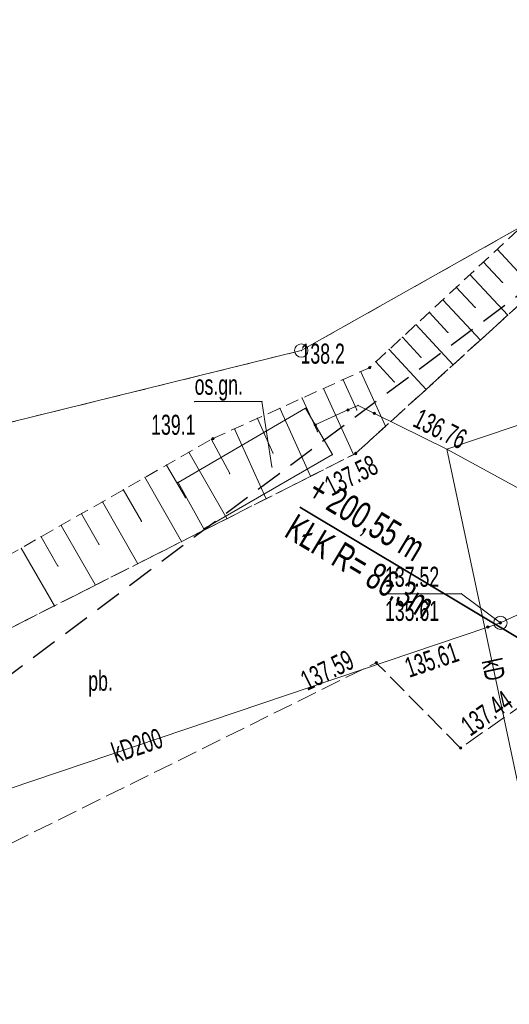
# Model space of a CAD drawing. Extents: x 6456700 to 6518119, y 5963420 to 5980059.
# Tile 82 of 256: x 6512036 to 6512054, y 5964327 to 5964364. Entities that reach past the tile are written whole.
import ezdxf
from ezdxf.enums import TextEntityAlignment as Align

# ---------------------------------------------------------------- set-up
doc = ezdxf.new("R2010")
doc.units = 0
doc.header["$MEASUREMENT"] = 0
for name, pattern in [('L_0_03', [1, 0.5, -0.5]), ('L_0_04', [1.5, 1, -0.5]), ('L_0_52', [1, 0.75, -0.25]), ('L_0_5A', [0.75, 0.5, -0.25])]:
    doc.linetypes.add(name, pattern=pattern)
doc.layers.get('0').update_dxf_attribs({"color": 2, "linetype": 'CONTINUOUS', "lineweight": 5})
for name, color, linetype, lineweight in [('000_Inne__niezydentyfikowane_', 7, 'CONTINUOUS', 18), ('18mm Kreska ciągła', 7, 'CONTINUOUS', 18), ('202_punkt_graniczny', 7, 'CONTINUOUS', 18), ('218_kontur_uzytku_gruntowego', 96, 'L_0_03', 18), ('219_dzialka_ewidencyjna', 7, 'CONTINUOUS', 18), ('35mm Ciągła', 7, 'CONTINUOUS', 35), ('50mm Kreska ciągła', 7, 'CONTINUOUS', 50), ('9mm Kreska ciągła', 252, 'CONTINUOUS', 9), ('komora_podziemna', 7, 'CONTINUOUS', 18), ('komora_podziemna_Atr17', 7, 'CONTINUOUS', 18), ('obszar_utwardzony', 7, 'CONTINUOUS', 18), ('obszar_utwardzony_Atr17', 7, 'CONTINUOUS', 18), ('pikieta_naturalna', 7, 'CONTINUOUS', 18), ('pikieta_naturalna_Atr2', 7, 'CONTINUOUS', 18), ('pikieta_sztuczna', 7, 'CONTINUOUS', 18), ('pikieta_sztuczna_Atr2', 7, 'CONTINUOUS', 18), ('przewod_kanalizacyjny', 7, 'CONTINUOUS', 18), ('przewod_kanalizacyjny_Atr1', 7, 'CONTINUOUS', 18), ('rzedna', 7, 'CONTINUOUS', 18), ('rzedna_Atr2', 7, 'CONTINUOUS', 18), ('rzedna_Atr3', 7, 'CONTINUOUS', 18), ('skarpa_nieumocniona', 7, 'CONTINUOUS', 18), ('studnia_kanalizacyjna', 7, 'CONTINUOUS', 18), ('Zakres', 7, 'CONTINUOUS', 18)]:
    doc.layers.add(name, color=color, linetype=linetype, lineweight=lineweight)
doc.styles.get("Standard").update_dxf_attribs({"font": 'txt', "width": 0.75})
doc.styles.add('Znaczniki', font='GOTHIC.TTF', dxfattribs={"width": 0.7})

# ---------------------------------------------------------------- blocks, each defined once
blk = doc.blocks.new('mdcp_nowa')
at = {"layer": 'pikieta_naturalna', "linetype": 'Continuous', "lineweight": 18, "true_color": 0x000000}
for points in [[(6494779.92, 5980801.745, 1), (6494779.92, 5980801.835, 1)], [(6494774.07, 5980799.095, 1), (6494774.07, 5980799.185, 1)]]:
    blk.add_hatch(color=18, dxfattribs=at).paths.add_polyline_path(points)
at = {"layer": 'pikieta_sztuczna', "linetype": 'Continuous', "lineweight": 18, "true_color": 0x000000}
for points in [[(6494779.4, 5980798.535, 1), (6494779.4, 5980798.625, 1)], [(6494780.17, 5980790.715, 1), (6494780.17, 5980790.805, 1)], [(6494783.32, 5980787.525, 1), (6494783.32, 5980787.615, 1)]]:
    blk.add_hatch(color=18, dxfattribs=at).paths.add_polyline_path(points)
at = {"layer": 'rzedna', "linetype": 'Continuous', "lineweight": 18, "true_color": 0x994c00}
for points in [[(6494779.11, 5980800.165, 1), (6494779.11, 5980800.255, 1)], [(6494780.1, 5980800.035, 1), (6494780.1, 5980800.125, 1)], [(6494777.89, 5980799.605, 1), (6494777.89, 5980799.695, 1)], [(6494784.34, 5980792.045, 1), (6494784.34, 5980792.135, 1)], [(6494784.81, 5980792.205, 1), (6494784.81, 5980792.295, 1)]]:
    blk.add_hatch(color=34, dxfattribs=at).paths.add_polyline_path(points)
at = {"layer": '000_Inne__niezydentyfikowane_', "linetype": 'Continuous', "lineweight": 18, "flags": 128}
for points in [[(6494784.69, 5980806.22), (6494786.11, 5980804.69)], [(6494784.18, 5980805.74), (6494784.89, 5980804.98)], [(6494783.67, 5980805.27), (6494785.08, 5980803.75)], [(6494783.16, 5980804.8), (6494783.87, 5980804.04)], [(6494782.66, 5980804.33), (6494784.06, 5980802.82)], [(6494782.15, 5980803.86), (6494782.85, 5980803.11)], [(6494781.65, 5980803.4), (6494783.04, 5980801.9)], [(6494781.15, 5980802.93), (6494781.84, 5980802.18)], [(6494780.65, 5980802.47), (6494782.03, 5980800.98)], [(6494780.15, 5980802.01), (6494780.84, 5980801.26)], [(6494778.93, 5980801.34), (6494779.44, 5980800.21)], [(6494779.6, 5980801.64), (6494780.52, 5980799.6)], [(6494778.2, 5980801.01), (6494779.32, 5980798.54)], [(6494777.4, 5980800.65), (6494777.97, 5980799.4)], [(6494776.57, 5980800.27), (6494777.72, 5980797.73)], [(6494775.73, 5980799.89), (6494776.31, 5980798.6)], [(6494774.88, 5980799.5), (6494776.06, 5980796.89)], [(6494774.01, 5980799.11), (6494774.7, 5980797.83)], [(6494773.17, 5980798.63), (6494774.59, 5980796.15)], [(6494772.34, 5980798.15), (6494773.04, 5980796.93)], [(6494771.53, 5980797.69), (6494772.9, 5980795.29)], [(6494770.72, 5980797.23), (6494771.4, 5980796.05)], [(6494769.94, 5980796.77), (6494771.26, 5980794.46)], [(6494769.16, 5980796.33), (6494769.81, 5980795.19)], [(6494768.4, 5980795.89), (6494769.68, 5980793.66)], [(6494767.65, 5980795.47), (6494768.28, 5980794.37)], [(6494766.91, 5980795.04), (6494768.15, 5980792.88)]]:
    blk.add_lwpolyline(points, dxfattribs=at)
at = {"layer": '000_Inne__niezydentyfikowane_'}
for p in [(6494784.69, 5980806.22), (6494784.18, 5980805.74), (6494783.67, 5980805.27), (6494783.16, 5980804.8), (6494784.89, 5980804.98), (6494782.66, 5980804.33), (6494783.87, 5980804.04), (6494782.15, 5980803.86), (6494785.08, 5980803.75), (6494781.65, 5980803.4), (6494781.15, 5980802.93), (6494782.85, 5980803.11), (6494784.06, 5980802.82), (6494780.65, 5980802.47), (6494781.84, 5980802.18), (6494780.15, 5980802.01), (6494783.04, 5980801.9), (6494778.93, 5980801.34), (6494779.6, 5980801.64), (6494778.2, 5980801.01), (6494780.84, 5980801.26), (6494782.03, 5980800.98), (6494777.4, 5980800.65), (6494776.57, 5980800.27), (6494775.73, 5980799.89), (6494779.44, 5980800.21), (6494774.88, 5980799.5), (6494780.52, 5980799.6), (6494777.97, 5980799.4), (6494774.01, 5980799.11), (6494773.17, 5980798.63), (6494776.31, 5980798.6), (6494779.32, 5980798.54), (6494772.34, 5980798.15), (6494771.53, 5980797.69), (6494774.7, 5980797.83), (6494777.72, 5980797.73), (6494770.72, 5980797.23), (6494773.04, 5980796.93), (6494769.94, 5980796.77), (6494776.06, 5980796.89), (6494769.16, 5980796.33), (6494768.4, 5980795.89), (6494771.4, 5980796.05), (6494774.59, 5980796.15), (6494767.65, 5980795.47), (6494769.81, 5980795.19), (6494772.9, 5980795.29), (6494766.91, 5980795.04), (6494768.28, 5980794.37), (6494771.26, 5980794.46), (6494769.68, 5980793.66), (6494768.15, 5980792.88)]:
    blk.add_point(p, dxfattribs=at)
at = {"layer": '202_punkt_graniczny', "color": 7, "linetype": 'Continuous', "lineweight": 18}
blk.add_circle((6494777.37, 5980802.43), 0.25, dxfattribs=at)
at = {"layer": '202_punkt_graniczny'}
blk.add_point((6494777.37, 5980802.43), dxfattribs=at)
at = {"layer": '218_kontur_uzytku_gruntowego', "lineweight": 18, "flags": 128}
for points in [[(6494796.87, 5980813.42), (6494777.37, 5980802.43)], [(6494777.37, 5980802.43), (6494751.48, 5980796.04)]]:
    blk.add_lwpolyline(points, dxfattribs=at)
at = {"layer": '218_kontur_uzytku_gruntowego'}
blk.add_point((6494777.37, 5980802.43), dxfattribs=at)
blk.add_point((6494777.37, 5980802.43), dxfattribs=at)
blk.add_point((6494777.37, 5980802.43), dxfattribs=at)
blk.add_point((6494777.37, 5980802.43), dxfattribs=at)
at = {"layer": '219_dzialka_ewidencyjna', "color": 3, "linetype": 'Continuous', "lineweight": 18, "flags": 128}
for points in [[(6494777.37, 5980802.43), (6494796.87, 5980813.42)], [(6494751.48, 5980796.04), (6494777.37, 5980802.43)]]:
    blk.add_lwpolyline(points, dxfattribs=at)
at = {"layer": '219_dzialka_ewidencyjna', "color": 3}
blk.add_point((6494777.37, 5980802.43), dxfattribs=at)
blk.add_point((6494777.37, 5980802.43), dxfattribs=at)
at = {"layer": 'komora_podziemna', "color": 34, "linetype": 'Continuous', "lineweight": 18, "flags": 128}
blk.add_lwpolyline([(6494772.77, 5980797.5), (6494777.53, 5980800.27), (6494778.53, 5980798.54), (6494773.73, 5980795.76)], close=True, dxfattribs=at)
at = {"layer": 'komora_podziemna'}
for p in [(6494777.53, 5980800.27), (6494778.53, 5980798.54), (6494772.77, 5980797.5), (6494773.73, 5980795.76)]:
    blk.add_point(p, dxfattribs=at)
at = {"layer": 'komora_podziemna_Atr17', "color": 7, "linetype": 'Continuous', "lineweight": 18, "flags": 128}
blk.add_lwpolyline([(6494776.27, 5980798.08), (6494775.9, 5980800.52), (6494773.386, 5980800.52)], dxfattribs=at)
at = {"layer": 'komora_podziemna_Atr17'}
for p in [(6494773.386, 5980800.52), (6494775.9, 5980800.52), (6494776.27, 5980798.08)]:
    blk.add_point(p, dxfattribs=at)
at = {"layer": 'obszar_utwardzony', "color": 7, "linetype": 'L_0_52', "lineweight": 18, "flags": 128}
blk.add_lwpolyline([(6494797.41, 5980794.72), (6494794.5, 5980797.46), (6494788.92, 5980791.49), (6494783.32, 5980787.57), (6494780.17, 5980790.76), (6494755.93, 5980778.76), (6494756.17, 5980774.19), (6494752.02, 5980771.52), (6494756.45, 5980766.09), (6494755.55, 5980761.61), (6494743.98, 5980759.59), (6494744.97, 5980752.92), (6494714.35, 5980747.66), (6494708.39, 5980746.17), (6494708.19, 5980746.85), (6494704.41, 5980746.08), (6494703.98, 5980749.21), (6494705.3, 5980762.89), (6494707.86, 5980761.49), (6494710.29, 5980761.83), (6494709.81, 5980765.31), (6494707.38, 5980764.95), (6494706.67, 5980775.32), (6494709.75, 5980775.92), (6494729.82, 5980779.4), (6494743.01, 5980781.72), (6494750.35, 5980782.98), (6494750.78, 5980780.28), (6494751.56, 5980780.24), (6494754.65, 5980780.55), (6494758.81, 5980788.16), (6494779.4, 5980798.58), (6494792.12, 5980810.16), (6494795.03, 5980809.78), (6494797.89, 5980806.82), (6494801.13, 5980803.36), (6494803.79, 5980802.02)], close=True, dxfattribs=at)
at = {"layer": 'obszar_utwardzony'}
for p in [(6494779.4, 5980798.58), (6494780.17, 5980790.76), (6494783.32, 5980787.57)]:
    blk.add_point(p, dxfattribs=at)
at = {"layer": 'pikieta_naturalna', "color": 7, "linetype": 'Continuous', "lineweight": 18}
for centre in [(6494779.92, 5980801.79), (6494774.07, 5980799.14)]:
    blk.add_circle(centre, 0.045, dxfattribs=at)
at = {"layer": 'pikieta_naturalna'}
for p in [(6494779.92, 5980801.79), (6494774.07, 5980799.14)]:
    blk.add_point(p, dxfattribs=at)
at = {"layer": 'pikieta_sztuczna', "color": 7, "linetype": 'Continuous', "lineweight": 18}
for centre in [(6494779.4, 5980798.58), (6494780.17, 5980790.76), (6494783.32, 5980787.57)]:
    blk.add_circle(centre, 0.045, dxfattribs=at)
at = {"layer": 'pikieta_sztuczna'}
for p in [(6494779.4, 5980798.58), (6494780.17, 5980790.76), (6494783.32, 5980787.57)]:
    blk.add_point(p, dxfattribs=at)
at = {"layer": 'przewod_kanalizacyjny', "color": 34, "linetype": 'Continuous', "lineweight": 18, "flags": 128}
for points in [[(6494782.81, 5980798.74), (6494797.28, 5980803.62), (6494799.95, 5980802.15), (6494802.51, 5980800.75), (6494805.25, 5980799.24), (6494807.72, 5980797.88)], [(6494777.89, 5980799.65), (6494779.11, 5980800.21), (6494779.49, 5980800.38), (6494780.1, 5980800.08), (6494782.81, 5980798.74), (6494785.38, 5980797.34), (6494787.93, 5980795.98), (6494790.75, 5980794.46), (6494793.48, 5980792.98), (6494796.23, 5980779.34)], [(6494754.36, 5980782.35), (6494754.9, 5980782.51), (6494763.61, 5980785.09), (6494784.34, 5980792.09), (6494784.81, 5980792.25), (6494785.26, 5980792.46), (6494790.77, 5980794.97), (6494798.54, 5980798.74), (6494799.26, 5980799.09)], [(6494782.81, 5980798.74), (6494785.74, 5980784.9), (6494788.08, 5980783.66), (6494790.83, 5980782.2), (6494793.4, 5980780.84), (6494796.23, 5980779.34)]]:
    blk.add_lwpolyline(points, dxfattribs=at)
at = {"layer": 'przewod_kanalizacyjny'}
for p in [(6494779.49, 5980800.38), (6494779.11, 5980800.21), (6494780.1, 5980800.08), (6494777.89, 5980799.65), (6494782.81, 5980798.74), (6494782.81, 5980798.74), (6494782.81, 5980798.74), (6494784.81, 5980792.25), (6494784.34, 5980792.09)]:
    blk.add_point(p, dxfattribs=at)
at = {"layer": 'rzedna', "color": 34, "linetype": 'Continuous', "lineweight": 18}
for centre in [(6494779.11, 5980800.21), (6494780.1, 5980800.08), (6494777.89, 5980799.65), (6494784.34, 5980792.09), (6494784.81, 5980792.25)]:
    blk.add_circle(centre, 0.045, dxfattribs=at)
at = {"layer": 'rzedna'}
for p in [(6494779.11, 5980800.21), (6494780.1, 5980800.08), (6494777.89, 5980799.65), (6494784.81, 5980792.25), (6494784.34, 5980792.09)]:
    blk.add_point(p, dxfattribs=at)
at = {"layer": 'rzedna_Atr2', "color": 7, "linetype": 'Continuous', "lineweight": 18, "flags": 128}
blk.add_lwpolyline([(6494784.81, 5980792.25), (6494783.35, 5980793.34), (6494780.496, 5980793.34)], dxfattribs=at)
at = {"layer": 'rzedna_Atr2'}
for p in [(6494780.496, 5980793.34), (6494783.35, 5980793.34), (6494784.81, 5980792.25)]:
    blk.add_point(p, dxfattribs=at)
at = {"layer": 'skarpa_nieumocniona', "color": 7, "linetype": 'L_0_5A', "lineweight": 18, "flags": 128}
blk.add_lwpolyline([(6494774.07, 5980799.14), (6494779.92, 5980801.79), (6494792.57, 5980813.53), (6494796.95, 5980812.86), (6494802.04, 5980805.78), (6494801.13, 5980803.36), (6494797.89, 5980806.82), (6494795.03, 5980809.78), (6494792.12, 5980810.16), (6494779.4, 5980798.58), (6494758.81, 5980788.16), (6494759.91, 5980791.04)], close=True, dxfattribs=at)
at = {"layer": 'skarpa_nieumocniona'}
for p in [(6494779.92, 5980801.79), (6494779.92, 5980801.79), (6494774.07, 5980799.14), (6494774.07, 5980799.14), (6494779.4, 5980798.58), (6494779.4, 5980798.58)]:
    blk.add_point(p, dxfattribs=at)
at = {"layer": 'studnia_kanalizacyjna', "color": 34, "linetype": 'Continuous', "lineweight": 13}
blk.add_circle((6494784.81, 5980792.25), 0.25, dxfattribs=at)
at = {"layer": 'studnia_kanalizacyjna'}
blk.add_point((6494784.81, 5980792.25), dxfattribs=at)
at = {"layer": 'Zakres', "linetype": 'L_0_04', "lineweight": 25, "flags": 128}
blk.add_lwpolyline([(6495113.77, 5985050.22), (6495121.12, 5984877.07), (6495125.76, 5984757.87), (6495129.89, 5984649.81), (6495141.08, 5984611.3), (6495145.77, 5984544.53), (6495147.36, 5984487.27), (6495157.22, 5984392.07), (6495162.95, 5984387.45), (6495180.24, 5984384.16), (6495229.5, 5984386.61), (6495251.65, 5984373.41), (6495258.77, 5984357.12), (6495255.44, 5984330.44), (6495250.77, 5984304.39), (6495252.21, 5984282.78), (6495255.46, 5984256.45), (6495254.94, 5984238.25), (6495266.4, 5984211), (6495277.24, 5984182.33), (6495294.2, 5984133.19), (6495300.94, 5984095.37), (6495313.24, 5984037.69), (6495317.44, 5983978.18), (6495300.35, 5983922.18), (6495282.35, 5983883.38), (6495266.21, 5983862.23), (6495242.03, 5983839.67), (6495211.11, 5983816.86), (6495158.26, 5983772.66), (6495130.6, 5983651.16), (6495116.31, 5983543.43), (6495129.51, 5983346.73), (6495134.58, 5983264.71), (6495139.64, 5983186.97), (6495193.25, 5983077.94), (6495199.2, 5983041.97), (6495206.23, 5983026), (6495208.96, 5983004.88), (6495202.27, 5982979.48), (6495202.42, 5982950.13), (6495209.35, 5982897.38), (6495215.97, 5982850.34), (6495228.6, 5982809.97), (6495226.85, 5982778.82), (6495225.04, 5982750.56), (6495220.26, 5982723.37), (6495226.54, 5982679.97), (6495206.06, 5982669.48), (6495192.68, 5982657.71), (6495184.57, 5982648.65), (6495174.78, 5982624.58), (6495164.23, 5982604.61), (6495150.7, 5982588.3), (6495137.69, 5982582.43), (6495118.26, 5982573.75), (6495100.35, 5982558.42), (6495090.36, 5982544.99), (6495075.87, 5982519.06), (6495060.83, 5982499.68), (6495049.41, 5982485.49), (6495035.07, 5982459.7), (6495006.7, 5982406.64), (6494980.89, 5982351.84), (6494944.35, 5982293.29), (6494925.72, 5982250.11), (6494905.2, 5982190.37), (6494898.43, 5982153.5), (6494879.51, 5982063.89), (6494864.14, 5981992.66), (6494816.93, 5981768.61), (6494777.79, 5981577.7), (6494739.84, 5981394.72), (6494718.65, 5981297.89), (6494716.45, 5981237.31), (6494738.62, 5981208.21), (6494776.48, 5981173.06), (6494817.16, 5981137.44), (6494847.63, 5981109.8), (6494877.39, 5981077.08), (6494912.75, 5981030.55), (6494916.06, 5981014.71), (6494903.86, 5980957.01), (6494916.13, 5980953.51), (6494892.32, 5980927.59), (6494850.7, 5980858.8), (6494806.81, 5980779.89), (6494785.1, 5980753.49), (6494715.22, 5980723.29), (6494679.96, 5980686.78), (6494651.35, 5980651.29), (6494549.14, 5980683.24), (6494511.84, 5980659.66), (6494443.61, 5980630.33), (6494428.78, 5980598.6), (6494431.58, 5980579.46), (6494420.56, 5980549.76), (6494416.45, 5980528.2), (6494403.86, 5980507.16), (6494388.89, 5980482.96), (6494365.32, 5980407.99), (6494335.67, 5980315.15), (6494332.29, 5980297.41), (6494335.1, 5980278.18), (6494347.25, 5980254.84), (6494336.79, 5980250.09), (6494300.04, 5980271.34), (6494320.8, 5980301.43), (6494336.81, 5980349.17), (6494344.85, 5980380.92), (6494360.85, 5980437.13), (6494374.18, 5980476.38), (6494386.14, 5980498.84), (6494403.02, 5980528.52), (6494411.33, 5980563.19), (6494420.84, 5980586.25), (6494420.25, 5980601.11), (6494434.95, 5980635.94), (6494446.75, 5980644.99), (6494465.77, 5980647.27), (6494513.02, 5980669.46), (6494507.85, 5980679.68), (6494547.89, 5980705.83), (6494570.06, 5980691.34), (6494636.17, 5980669.05), (6494706.14, 5980756.86), (6494742.78, 5980772.58), (6494798.53, 5980814.27), (6494826.12, 5980867.97), (6494849.57, 5980908.6), (6494845.35, 5980942.01), (6494853.94, 5980970.83), (6494891.08, 5980960.54), (6494890.11, 5980965.73), (6494903.94, 5981025.69), (6494869.98, 5981070.3), (6494770.97, 5981160.58), (6494728.18, 5981200.64), (6494706.13, 5981229.56), (6494707.94, 5981299.75), (6494728.84, 5981398.1), (6494767.06, 5981580.19), (6494806.17, 5981770.55), (6494854.36, 5981994.76), (6494869.73, 5982065.97), (6494888.61, 5982155.44), (6494891.67, 5982173.95), (6494895.82, 5982197.45), (6494916.38, 5982253.72), (6494935.47, 5982297.95), (6494954.97, 5982331.67), (6494972.09, 5982356.64), (6494997.76, 5982411.14), (6495026.29, 5982464.48), (6495041.09, 5982491.09), (6495052.99, 5982505.88), (6495067.51, 5982524.6), (6495081.94, 5982550.43), (6495092.99, 5982565.28), (6495112.86, 5982582.29), (6495133.59, 5982591.55), (6495144.48, 5982596.46), (6495155.87, 5982610.19), (6495165.7, 5982628.8), (6495175.96, 5982654.03), (6495185.62, 5982664.83), (6495200.4, 5982677.82), (6495212.49, 5982688.04), (6495209.64, 5982723.43), (6495215.22, 5982750.57), (6495216.87, 5982779.54), (6495218.31, 5982809.31), (6495206.86, 5982847.92), (6495199.44, 5982894.74), (6495192.11, 5982948.71), (6495190.16, 5982979.24), (6495183.47, 5983075.16), (6495129.79, 5983184.34), (6495124.6, 5983264.07), (6495119.53, 5983346.09), (6495106.27, 5983543.75), (6495120.74, 5983652.9), (6495148.75, 5983779.42), (6495204.15, 5983826.04), (6495273.41, 5983889.36), (6495288.53, 5983927.42), (6495300.83, 5983964.69), (6495303.91, 5983980.14), (6495301.32, 5984039.55), (6495291.1, 5984093.63), (6495284.5, 5984130.67), (6495267.84, 5984178.93), (6495257.12, 5984207.3), (6495244.96, 5984236.19), (6495244.79, 5984255.42), (6495242.25, 5984281.97), (6495240.71, 5984304.95), (6495245.55, 5984331.94), (6495248.51, 5984355.64), (6495243.77, 5984366.47), (6495226.98, 5984376.47), (6495179.54, 5984374.12), (6495158.61, 5984378.09), (6495147.7, 5984386.91), (6495137.38, 5984486.61), (6495135.78, 5984544.04), (6495131.18, 5984609.54), (6495119.95, 5984648.2), (6495115.76, 5984757.49), (6495111.12, 5984876.67), (6495103.73, 5985050.93), (6495109.36, 5985081.73), (6495120.41, 5985085.88)], close=True, dxfattribs=at)
at = {"layer": 'komora_podziemna_Atr17', "color": 7, "lineweight": 15, "width": 0.66}
blk.add_text('os.gn.', height=0.75, dxfattribs=at).set_placement((6494773.386, 5980801.527), align=Align.TOP_LEFT)
at = {"layer": 'obszar_utwardzony_Atr17', "color": 7, "lineweight": 15, "width": 0.66}
blk.add_text('pb.', height=0.75, dxfattribs=at).set_placement((6494769.41, 5980790.46), align=Align.TOP_LEFT)
at = {"layer": 'pikieta_naturalna_Atr2', "color": 7, "lineweight": 15, "width": 0.66}
for s, p in [('138.2', (6494777.34, 5980802.69)), ('139.1', (6494771.76, 5980800.03))]:
    blk.add_text(s, height=0.75, dxfattribs=at).set_placement(p, align=Align.TOP_LEFT)
at = {"layer": 'pikieta_sztuczna_Atr2', "color": 7, "lineweight": 15, "width": 0.66}
for s, rotation, p in [('137.58', 26.8, (6494778.16, 5980797.64)), ('137.59', 26.3, (6494777.26, 5980790.37)), ('137.44', 35, (6494783.25, 5980788.6))]:
    blk.add_text(s, height=0.75, rotation=rotation, dxfattribs=at).set_placement(p, align=Align.TOP_LEFT)
at = {"layer": 'przewod_kanalizacyjny_Atr1', "color": 34, "lineweight": 15, "width": 0.66}
for s, rotation, p in [('kD', 282, (6494784.837, 5980790.978)), ('kD200', 18.7, (6494770.21, 5980787.715))]:
    blk.add_text(s, height=0.75, rotation=rotation, dxfattribs=at).set_placement(p, align=Align.TOP_LEFT)
at = {"layer": 'rzedna_Atr2', "color": 34, "lineweight": 15, "width": 0.66}
for s, rotation, p in [('136.76', 333.7, (6494781.822, 5980800.292)), ('135.61', 18.7, (6494781.16, 5980790.901))]:
    blk.add_text(s, height=0.75, rotation=rotation, dxfattribs=at).set_placement(p, align=Align.TOP_LEFT)
blk.add_text('137.52', height=0.75, dxfattribs=at).set_placement((6494780.496, 5980794.348), align=Align.TOP_LEFT)
at = {"layer": 'rzedna_Atr3', "color": 34, "lineweight": 15, "width": 0.66}
blk.add_text('135.61', height=0.75, dxfattribs=at).set_placement((6494780.496, 5980793.072), align=Align.TOP_LEFT)

msp = doc.modelspace()

# ---------------------------------------------------------------- block references
at = {"linetype": 'ByBlock'}
msp.add_blockref('mdcp_nowa', (17268.786, -16450.998), dxfattribs=at)

# ---------------------------------------------------------------- next in the draw order: hatches: boundary and pattern name
at = {"layer": '9mm Kreska ciągła'}
h = msp.add_hatch(dxfattribs=at)
h.set_pattern_fill('ANSI37', color=256, scale=4)
h.set_pattern_definition([(45, (6511919.29713, 5964205.80313), (-0.3535534, 0.3535534), []), (135, (6511919.29713, 5964205.80313), (-0.3535534, -0.3535534), [])])
edge = h.paths.add_edge_path()
edge.add_arc((6512161.116, 5964484.823), 3, 319.1973, 391.4314, ccw=False)
edge.add_arc((6512302.768, 5964368.68), 180.179, 140.67516, 150.2278)
edge.add_line((6512146.371, 5964458.149), (6512072.706, 5964329.641))
edge.add_arc((6511998.482, 5964375.659), 87.332, 292.18388, 328.20144, ccw=False)
edge.add_line((6512031.457, 5964294.792), (6512001.751, 5964283.857))
edge.add_arc((6512036.294, 5964190.013), 100, 110.20793, 142.70539)
edge.add_line((6511956.741, 5964250.604), (6511951.132, 5964243.24))
edge.add_line((6511951.132, 5964243.24), (6511943.519, 5964233.244))
edge.add_line((6511943.519, 5964233.244), (6511923.471, 5964207.866))
edge.add_arc((6511919.53, 5964210.598), 4.795, 267.2117, 325.2662, ccw=False)
edge.add_line((6511919.297, 5964205.809), (6511941.938, 5964234.47))
edge.add_line((6511941.938, 5964234.47), (6511949.542, 5964244.453))
edge.add_line((6511949.542, 5964244.453), (6511955.15, 5964251.816))
edge.add_arc((6512036.294, 5964190.013), 102, 470.20793, 502.70539, ccw=False)
edge.add_line((6512001.06, 5964285.734), (6512030.734, 5964296.657))
edge.add_arc((6511998.482, 5964375.659), 85.332, -67.79309, -31.82159)
edge.add_line((6512070.989, 5964330.666), (6512144.636, 5964459.143))
edge.add_arc((6512306.004, 5964366.643), 186, 499.92494, 510.17738, ccw=False)

# ---------------------------------------------------------------- next in the draw order: linework, layer by layer
at = {"layer": '18mm Kreska ciągła', "color": 4, "ltscale": 0.1}
msp.add_lwpolyline([(6512164.077, 5964485.309, 0.043996), (6512145.503, 5964458.646), (6512071.847, 5964330.153, -0.158361), (6512031.096, 5964295.724), (6512001.406, 5964284.796, 0.142755), (6511955.945, 5964251.21), (6511950.337, 5964243.847), (6511942.729, 5964233.857), (6511920.677, 5964205.942)], format="xyb", dxfattribs=at)
at = {"layer": '35mm Ciągła'}
msp.add_line((6512071.847, 5964330.153), (6512046.107, 5964345.572), dxfattribs=at)
at = {"layer": '35mm Ciągła', "color": 6, "ltscale": 0.1}
msp.add_lwpolyline([(6512163.676, 5964486.388, 0.044765), (6512144.636, 5964459.143), (6512070.989, 5964330.666, -0.158257), (6512030.734, 5964296.657), (6512001.06, 5964285.734, 0.142755), (6511955.15, 5964251.816), (6511949.542, 5964244.453), (6511941.938, 5964234.47), (6511919.297, 5964205.809)], format="xyb", dxfattribs=at)
at = {"layer": '50mm Kreska ciągła', "color": 5, "ltscale": 0.1}
msp.add_lwpolyline([(6512163.387, 5964482.863, 0.041705), (6512146.371, 5964458.149), (6512072.706, 5964329.641, -0.158463), (6512031.457, 5964294.792), (6512001.751, 5964283.857, 0.142755), (6511956.741, 5964250.604), (6511951.132, 5964243.24), (6511943.519, 5964233.244), (6511923.101, 5964207.397)], format="xyb", dxfattribs=at)

# ---------------------------------------------------------------- next in the draw order: texts
at = {"layer": '18mm Kreska ciągła', "insert": (6512046.107, 5964345.572), "char_height": 1, "attachment_point": 4, "rotation": 329.0775, "style": 'Znaczniki'}
msp.add_mtext('+ 200,55 m\\PKŁK R= 86,3m', dxfattribs=at)

doc.saveas('drawing.dxf')
